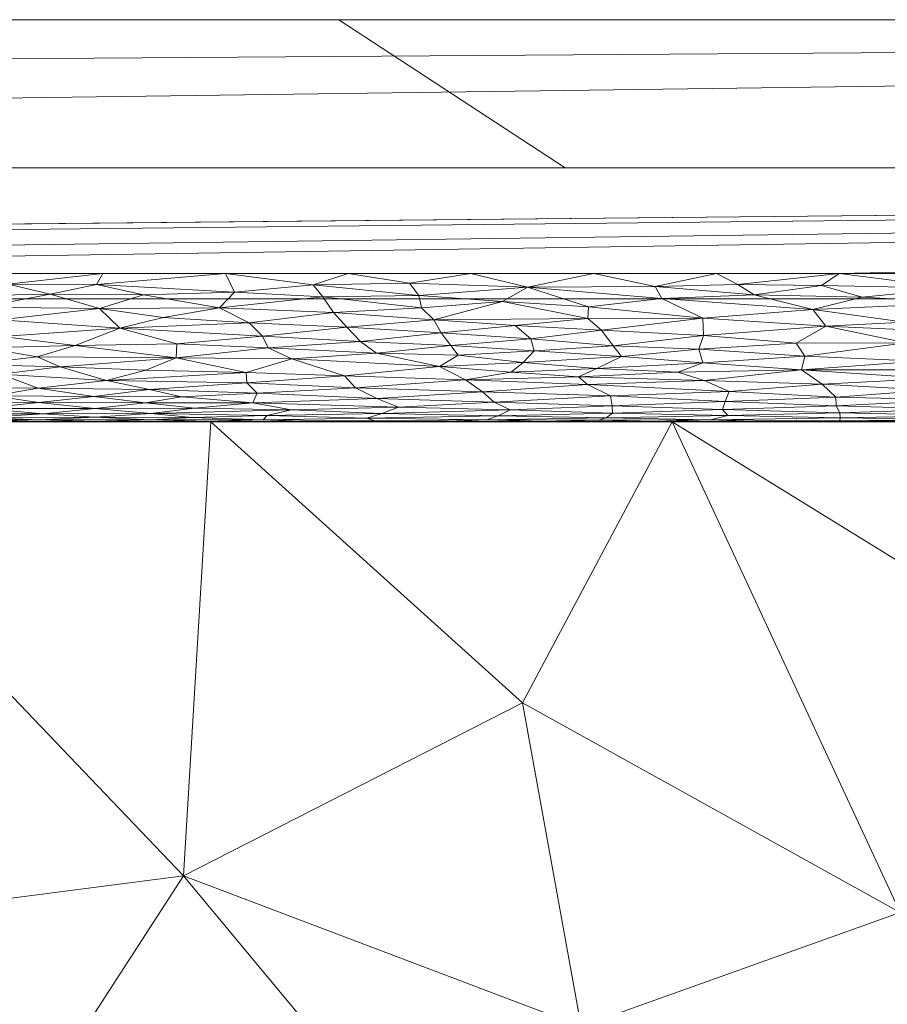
# Model space of a CAD drawing. Header units: millimetres. Extents: x -300 to 300, y 0 to 450.
# Tile 133 of 256: x -77 to -66, y 437 to 450. Entities that reach past the tile are written whole.
import ezdxf

# ---------------------------------------------------------------- set-up
doc = ezdxf.new("R2010")
doc.units = ezdxf.units.MM
doc.layers.add('A-GENM', color=13, linetype='Continuous')

# ---------------------------------------------------------------- blocks, each defined once
blk = doc.blocks.new('MODEL_CCAS0420-1080410R0 - MODEL_CCAS0420-1080410R0-453240-Preview')
at = {"layer": 'A-GENM', "lineweight": 9}
mesh = blk.add_polyface(dxfattribs=at)
corners = [(-296.159, -20, -110), (-295.657, -15.55, -110), (-294.177, -11.323, -110), (-291.793, -7.531, -110), (-288.625, -4.364, -110), (-284.831, -1.981, -110), (-280.602, -0.502, -110), (-276.147, 0, -110), (276.147, 0, -110), (280.596, -0.501, -110), (284.825, -1.978, -110), (288.619, -4.359, -110), (291.788, -7.525, -110), (294.174, -11.316, -110), (295.656, -15.545, -110), (296.159, -20, -110), (296.159, -426.171, -110), (295.658, -430.617, -110), (294.182, -434.842, -110), (291.802, -438.632, -110), (288.638, -441.797, -110), (284.848, -444.179, -110), (280.622, -445.657, -110), (276.171, -446.159, -110), (-276.171, -446.159, -110), (-280.617, -445.658, -110), (-284.842, -444.182, -110), (-288.632, -441.802, -110), (-291.797, -438.638, -110), (-294.179, -434.848, -110), (-295.657, -430.622, -110), (-296.159, -426.171, -110)]
mesh.append_faces([[corners[k] for k in face] for face in [(15, 12, 13, 14)]], dxfattribs={"vtx0": -1})
mesh.append_faces([[corners[k] for k in face] for face in [(16, 8, 15)]], dxfattribs={"vtx0": -1, "vtx1": -1})
mesh.append_faces([[corners[k] for k in face] for face in [(24, 31, 7, 8)]], dxfattribs={"vtx0": -1, "vtx1": -1, "vtx3": -1})
mesh.append_faces([[corners[k] for k in face] for face in [(31, 24, 25, 30), (18, 21, 22, 17), (17, 22, 23, 16)]], dxfattribs={"vtx0": -1, "vtx2": -1})
mesh.append_faces([[corners[k] for k in face] for face in [(0, 3, 4, 5), (0, 5, 6, 7)]], dxfattribs={"vtx0": -1, "vtx3": -1})
mesh.append_faces([[corners[k] for k in face] for face in [(28, 29, 27)]], dxfattribs={"vtx1": -1})
mesh.append_faces([[corners[k] for k in face] for face in [(25, 26, 30), (11, 12, 15, 10), (9, 10, 15, 8), (31, 0, 7)]], dxfattribs={"vtx1": -1, "vtx2": -1})
mesh.append_faces([[corners[k] for k in face] for face in [(23, 24, 8, 16)]], dxfattribs={"vtx1": -1, "vtx2": -1, "vtx3": -1})
mesh.append_faces([[corners[k] for k in face] for face in [(26, 27, 29, 30)]], dxfattribs={"vtx1": -1, "vtx3": -1})
mesh.append_faces([[corners[k] for k in face] for face in [(19, 20, 21, 18)]], dxfattribs={"vtx2": -1})
mesh.append_faces([[corners[k] for k in face] for face in [(0, 1, 2, 3)]], dxfattribs={"vtx3": -1})
mesh = blk.add_polyface(dxfattribs=at)
corners = [(-279.918, -2), (-292.651, -7.27), (-297.929, -20), (-297.929, -224.97), (-297.929, -429.94), (-292.661, -442.661), (-279.94, -447.929), (0, -447.929), (279.94, -447.929), (292.661, -442.661), (297.929, -429.94), (297.929, -224.97), (297.929, -20), (292.651, -7.27), (279.918, -2), (0, -2), (0, -3.5), (13.257, -3.5), (26.515, -3.5), (39.772, -3.5), (53.029, -3.5), (66.287, -3.5), (79.544, -3.5), (92.801, -3.5), (106.059, -3.5), (119.316, -3.5), (132.573, -3.5), (145.831, -3.5), (159.088, -3.5), (172.345, -3.5), (185.603, -3.5), (198.86, -3.5), (212.117, -3.5), (225.375, -3.5), (238.632, -3.5), (251.889, -3.5), (265.147, -3.5), (278.404, -3.5), (291.028, -7.487), (296.497, -19.511), (296.5, -32.769), (296.5, -46.026), (296.5, -59.283), (296.5, -72.541), (296.5, -85.798), (296.5, -99.055), (296.5, -112.313), (296.5, -125.57), (296.5, -138.827), (296.5, -152.085), (296.5, -165.342), (296.5, -178.599), (296.5, -191.857), (296.5, -205.114), (296.5, -218.371), (296.5, -231.629), (296.5, -244.886), (296.5, -258.143), (296.499, -271.401), (296.499, -284.658), (296.499, -297.915), (296.499, -311.173), (296.499, -324.43), (296.499, -337.687), (296.5, -350.945), (296.5, -364.202), (296.5, -377.459), (296.5, -390.717), (296.5, -403.974), (296.5, -417.231), (296.497, -430.489), (291.028, -442.513), (278.404, -446.5), (265.147, -446.5), (251.889, -446.5), (238.632, -446.5), (225.375, -446.5), (212.117, -446.5), (198.86, -446.5), (185.603, -446.5), (172.345, -446.5), (159.088, -446.5), (145.831, -446.5), (132.573, -446.5), (119.316, -446.5), (106.059, -446.5), (92.801, -446.5), (79.544, -446.5), (66.287, -446.5), (53.029, -446.5), (39.772, -446.5), (26.515, -446.5), (13.257, -446.5), (0, -446.5), (-12.926, -446.5), (-25.852, -446.5), (-38.777, -446.5), (-51.703, -446.5), (-64.629, -446.5), (-77.555, -446.5), (-90.48, -446.5), (-103.406, -446.5), (-116.332, -446.5), (-129.258, -446.5), (-142.183, -446.5), (-155.109, -446.5), (-168.035, -446.5), (-180.961, -446.5), (-193.887, -446.5), (-206.812, -446.5), (-219.738, -446.5), (-232.664, -446.5), (-245.59, -446.5), (-258.515, -446.5), (-271.441, -446.5), (-284.356, -445.968), (-294.544, -438.124), (-296.5, -425.35), (-296.5, -412.424), (-296.5, -399.498), (-296.5, -386.572), (-296.5, -373.646), (-296.5, -360.721), (-296.5, -347.795), (-296.499, -334.869), (-296.499, -321.943), (-296.499, -309.018), (-296.499, -296.092), (-296.499, -283.166), (-296.499, -270.24), (-296.5, -257.315), (-296.5, -244.389), (-296.5, -231.463), (-296.5, -218.537), (-296.5, -205.611), (-296.5, -192.686), (-296.5, -179.76), (-296.5, -166.834), (-296.5, -153.908), (-296.5, -140.983), (-296.5, -128.057), (-296.5, -115.131), (-296.5, -102.205), (-296.5, -89.28), (-296.5, -76.354), (-296.5, -63.428), (-296.5, -50.502), (-296.5, -37.576), (-296.5, -24.651), (-294.544, -11.876), (-284.356, -4.032), (-271.441, -3.5), (-258.515, -3.5), (-245.59, -3.5), (-232.664, -3.5), (-219.738, -3.5), (-206.812, -3.5), (-193.887, -3.5), (-180.961, -3.5), (-168.035, -3.5), (-155.109, -3.5), (-142.183, -3.5), (-129.258, -3.5), (-116.332, -3.5), (-103.406, -3.5), (-90.48, -3.5), (-77.555, -3.5), (-64.629, -3.5), (-51.703, -3.5), (-38.777, -3.5), (-25.852, -3.5), (-12.926, -3.5), (-294.538, -438.129), (-294.547, -438.108)]
mesh.append_faces([[corners[k] for k in face] for face in [(116, 172, 173)]])
mesh.append_faces([[corners[k] for k in face] for face in [(118, 4, 117), (6, 115, 5), (115, 6, 114), (7, 104, 6), (1, 150, 0), (151, 0, 150)]], dxfattribs={"vtx0": -1, "vtx1": -1})
mesh.append_faces([[corners[k] for k in face] for face in [(4, 124, 125), (7, 99, 100), (2, 148, 149), (149, 1, 2), (2, 141, 142), (0, 151, 152), (0, 160, 161, 15), (15, 165, 166), (15, 170, 171), (8, 81, 82, 7), (8, 72, 73), (11, 61, 62, 10), (12, 46, 47, 11), (38, 13, 14, 37), (13, 38, 39, 12)]], dxfattribs={"vtx0": -1, "vtx2": -1})
mesh.append_faces([[corners[k] for k in face] for face in [(4, 118, 119, 120), (4, 120, 121, 122), (3, 128, 129, 130), (3, 130, 131, 132), (3, 138, 139, 140), (0, 154, 155, 156), (0, 156, 157, 158), (15, 161, 162, 163), (15, 163, 164, 165), (8, 73, 74, 75), (7, 86, 87, 88), (7, 83, 84, 85), (10, 68, 69, 70), (11, 55, 56, 57), (14, 28, 29, 30), (14, 32, 33, 34), (15, 19, 20, 21), (12, 44, 45, 46), (11, 49, 50, 51), (11, 47, 48, 49), (12, 39, 40, 41)]], dxfattribs={"vtx0": -1, "vtx3": -1})
mesh.append_faces([[corners[k] for k in face] for face in [(123, 124, 4, 122), (127, 128, 3, 126), (113, 114, 6, 112), (111, 112, 6, 110), (109, 110, 6, 108), (107, 108, 6, 106), (96, 97, 7, 95), (105, 106, 6, 104), (103, 104, 7, 102), (101, 102, 7, 100), (98, 99, 7, 97), (94, 95, 7, 93), (135, 136, 3, 134), (137, 138, 3, 136), (133, 134, 3, 132), (145, 146, 2, 144), (147, 148, 2, 146), (143, 144, 2, 142), (149, 150, 1), (153, 154, 0, 152), (159, 160, 0, 158), (169, 170, 15, 168), (167, 168, 15, 166), (78, 79, 8, 77), (80, 81, 8, 79), (76, 77, 8, 75), (91, 92, 7, 90), (89, 90, 7, 88), (85, 86, 7), (82, 83, 7), (67, 68, 10, 66), (65, 66, 10, 64), (60, 61, 11, 59), (58, 59, 11, 57), (63, 64, 10, 62), (54, 55, 11, 53), (26, 27, 15, 25), (31, 32, 14, 30), (16, 17, 15, 171), (18, 19, 15, 17), (24, 25, 15, 23), (22, 23, 15, 21), (34, 35, 14), (52, 53, 11, 51), (36, 37, 14, 35), (42, 43, 12, 41), (43, 44, 12), (92, 93, 7)]], dxfattribs={"vtx1": -1, "vtx2": -1})
mesh.append_faces([[corners[k] for k in face] for face in [(3, 4, 125, 126), (2, 3, 140, 141), (71, 72, 8, 9), (70, 71, 9, 10), (27, 28, 14, 15)]], dxfattribs={"vtx1": -1, "vtx3": -1})
mesh.append_faces([[corners[k] for k in face] for face in [(4, 173, 117), (115, 172, 5)]], dxfattribs={"vtx2": -1})
mesh = blk.add_polyface(dxfattribs=at)
corners = [(62.31, -444.5, -4.988), (68.541, -444.5, -4.988), (60.826, -439.751, -16.196), (57.175, -427.758, -44.509), (49.336, -427.647, -44.774), (54.784, -433.256, -31.531), (64.34, -427.153, -45.937), (72.674, -427.512, -45.09), (66.187, -422.037, -58.016), (51.479, -422.037, -58.016), (63.558, -432.279, -33.836), (70.063, -432.269, -33.858), (48.728, -432.434, -33.471), (65.459, -437.877, -20.62), (69.77, -436.339, -24.25), (53.38, -439.287, -17.293), (58.833, -422.037, -58.016), (44.125, -422.038, -58.017), (60.256, -435.066, -27.255), (41.44, -428.05, -43.824), (44.281, -435.03, -27.345), (45.689, -440.097, -15.383), (43.617, -444.5, -4.989), (49.848, -444.5, -4.987), (56.079, -444.5, -4.988), (70.561, -440.709, -13.932)]
mesh.append_faces([[corners[k] for k in face] for face in [(17, 4, 9)]], dxfattribs={"vtx0": -1, "vtx1": -1})
mesh.append_faces([[corners[k] for k in face] for face in [(3, 4, 5), (6, 7, 8), (4, 3, 9), (10, 11, 6), (12, 5, 4), (13, 14, 10), (5, 12, 15), (16, 3, 6), (10, 18, 13), (19, 20, 12), (17, 19, 4), (21, 15, 20), (6, 3, 10), (18, 3, 5), (21, 23, 15), (2, 13, 18), (3, 18, 10), (2, 5, 15), (5, 2, 18), (2, 15, 24), (2, 1, 13), (10, 14, 11), (25, 14, 13), (1, 25, 13), (19, 12, 4), (15, 12, 20)]], dxfattribs={"vtx0": -1, "vtx1": -1, "vtx2": -1})
mesh.append_faces([[corners[k] for k in face] for face in [(3, 16, 9), (21, 22, 23), (2, 24, 0), (15, 23, 24)]], dxfattribs={"vtx0": -1, "vtx2": -1})
mesh.append_faces([[corners[k] for k in face] for face in [(0, 1, 2), (8, 16, 6)]], dxfattribs={"vtx1": -1, "vtx2": -1})
mesh = blk.add_polyface(dxfattribs=at)
corners = [(79.705, -427.665, -44.73), (87.521, -427.74, -44.554), (80.895, -422.038, -58.017), (86.106, -433.293, -31.443), (94.009, -433.443, -31.093), (101.734, -433.246, -31.563), (94.874, -427.642, -44.79), (92.63, -438.997, -17.979), (79.937, -437.751, -20.916), (81.003, -444.5, -4.989), (87.234, -444.5, -4.989), (88.249, -422.038, -58.017), (95.603, -422.04, -58.017), (78.301, -433.498, -30.957), (101.02, -438.946, -18.104), (73.541, -422.037, -58.016), (72.674, -427.512, -45.09), (75.142, -438.372, -19.451), (70.063, -432.269, -33.858), (85.304, -438.583, -18.952), (93.465, -444.5, -4.99), (69.77, -436.339, -24.25), (70.561, -440.709, -13.932), (68.541, -444.5, -4.988), (74.772, -444.5, -4.989), (64.34, -427.153, -45.937), (66.187, -422.037, -58.016), (99.696, -444.5, -4.99)]
mesh.append_faces([[corners[k] for k in face] for face in [(11, 6, 12), (15, 0, 2), (20, 19, 10)]], dxfattribs={"vtx0": -1, "vtx1": -1})
mesh.append_faces([[corners[k] for k in face] for face in [(0, 1, 2), (1, 0, 3), (4, 5, 6), (3, 7, 4), (4, 6, 1), (11, 1, 6), (13, 3, 0), (4, 7, 14), (3, 4, 1), (15, 16, 0), (0, 16, 13), (17, 13, 18), (19, 7, 3), (19, 20, 7), (10, 19, 8), (21, 22, 17), (21, 17, 18), (25, 18, 16), (13, 16, 18), (3, 13, 19), (8, 19, 13), (17, 22, 24), (13, 17, 8), (9, 8, 17)]], dxfattribs={"vtx0": -1, "vtx1": -1, "vtx2": -1})
mesh.append_faces([[corners[k] for k in face] for face in [(8, 9, 10), (1, 11, 2), (16, 15, 26), (17, 24, 9)]], dxfattribs={"vtx0": -1, "vtx2": -1})
mesh.append_faces([[corners[k] for k in face] for face in [(23, 24, 22), (20, 27, 7)]], dxfattribs={"vtx1": -1, "vtx2": -1})
mesh = blk.add_polyface(dxfattribs=at)
corners = [(31.155, -444.5, -4.992), (24.924, -444.5, -4.994), (30.233, -444.5, -2), (36.28, -444.5, -2), (93.465, -444.5, -4.99), (90.699, -444.5, -2), (96.746, -444.5, -2), (99.696, -444.5, -4.99), (112.158, -444.5, -5.006), (105.927, -444.5, -4.998), (108.839, -444.5, -2), (114.885, -444.5, -2), (6, -444.5, -4.998), (0, -444.5, -5), (0, -444.5, -3.5), (66.513, -444.5, -2), (72.559, -444.5, -2), (68.541, -444.5, -4.988), (24.186, -444.5, -2), (18.693, -444.5, -4.995), (18.14, -444.5, -2), (42.326, -444.5, -2), (48.373, -444.5, -2), (43.617, -444.5, -4.989), (37.386, -444.5, -4.99), (12.462, -444.5, -4.997), (12.093, -444.5, -2), (133.025, -444.5, -2), (139.072, -444.5, -2), (137.082, -444.5, -5.037), (130.851, -444.5, -5.029), (49.848, -444.5, -4.987), (54.419, -444.5, -2), (56.079, -444.5, -4.988), (0, -444.5, -2), (6.047, -444.5, -2), (102.792, -444.5, -2), (162.006, -444.5, -5.056), (155.775, -444.5, -5.054), (157.211, -444.5, -2), (163.258, -444.5, -2), (78.606, -444.5, -2), (84.652, -444.5, -2), (81.003, -444.5, -4.989), (74.772, -444.5, -4.989), (126.978, -444.5, -2), (124.62, -444.5, -5.021), (118.389, -444.5, -5.013), (120.932, -444.5, -2), (143.313, -444.5, -5.045), (145.118, -444.5, -2), (149.544, -444.5, -5.052), (87.234, -444.5, -4.989), (62.31, -444.5, -4.988), (60.466, -444.5, -2), (151.165, -444.5, -2)]
mesh.append_faces([[corners[k] for k in face] for face in [(15, 53, 54), (53, 15, 17), (52, 5, 4), (29, 28, 49), (39, 38, 55)]], dxfattribs={"vtx0": -1, "vtx1": -1})
mesh.append_faces([[corners[k] for k in face] for face in [(14, 35, 12)]], dxfattribs={"vtx0": -1, "vtx1": -1, "vtx2": -1})
mesh.append_faces([[corners[k] for k in face] for face in [(4, 5, 6, 7), (18, 1, 19, 20), (20, 19, 25, 26), (31, 22, 32, 33), (22, 31, 23), (1, 18, 2), (26, 25, 12, 35), (49, 28, 50, 51), (55, 38, 51, 50), (54, 53, 33, 32), (7, 6, 36), (48, 46, 47), (46, 48, 45)]], dxfattribs={"vtx0": -1, "vtx2": -1})
mesh.append_faces([[corners[k] for k in face] for face in [(15, 16, 17)]], dxfattribs={"vtx1": -1, "vtx2": -1})
mesh.append_faces([[corners[k] for k in face] for face in [(0, 1, 2, 3), (8, 9, 10, 11), (21, 22, 23, 24), (27, 28, 29, 30), (9, 7, 36, 10), (24, 0, 3, 21), (37, 38, 39, 40), (41, 42, 43, 44), (45, 27, 30, 46), (47, 8, 11, 48), (16, 41, 44, 17), (42, 5, 52, 43)]], dxfattribs={"vtx1": -1, "vtx3": -1})
mesh.append_faces([[corners[k] for k in face] for face in [(12, 13, 14), (14, 34, 35)]], dxfattribs={"vtx2": -1})
mesh = blk.add_polyface(dxfattribs=at)
corners = [(64.583, -444.585, -1.422), (64.755, -444.67, -1.194), (66.277, -444.62, -1.317), (67.791, -444.584, -1.425), (66.272, -444.553, -1.543), (66.329, -444.835, -0.892), (65.063, -444.929, -0.762), (66.513, -445.01, -0.665), (66.277, -444.513, -1.776), (64.72, -444.53, -1.654), (67.863, -444.665, -1.205), (66.324, -444.716, -1.097), (65.047, -445.084, -0.588), (65.385, -445.568, -0.237), (65.206, -445.32, -0.389), (63.619, -445.43, -0.316), (65.001, -444.5, -2), (64.245, -444.506, -1.839), (64.713, -444.795, -0.954), (63.502, -444.883, -0.823), (63.486, -445.031, -0.643), (66.794, -445.201, -0.481), (66.748, -445.385, -0.344), (66.864, -445.561, -0.241), (67.432, -446.214, -0.023), (66.639, -446.015, -0.065), (65.974, -446.184, -0.028), (64.744, -445.201, -0.481), (63.587, -445.22, -0.465), (67.454, -444.505, -1.853), (66.513, -444.5, -2), (63.599, -444.691, -1.146), (64.629, -446.106, -0.043), (64.725, -446.305, -0.011), (65.403, -445.844, -0.118), (64.01, -445.59, -0.226), (64.848, -445.719, -0.166), (66.465, -445.793, -0.136), (66.523, -446.338, -0.008), (66.287, -446.5), (64.63, -446.5), (67.654, -446.354, -0.006), (64.29, -445.871, -0.108)]
mesh.append_faces([[corners[k] for k in face] for face in [(39, 33, 40)]], dxfattribs={"vtx0": -1, "vtx1": -1})
mesh.append_faces([[corners[k] for k in face] for face in [(0, 1, 2), (2, 3, 4), (5, 6, 7), (8, 9, 4), (10, 2, 11), (2, 1, 11), (6, 12, 7), (13, 14, 15), (8, 16, 17), (4, 0, 2), (18, 5, 11), (18, 11, 1), (4, 9, 0), (6, 5, 18), (19, 6, 18), (12, 6, 20), (7, 12, 21), (14, 22, 21), (13, 23, 22), (24, 25, 26), (21, 12, 27), (14, 27, 28), (29, 30, 8), (31, 18, 1), (8, 17, 9), (32, 33, 26), (34, 32, 25), (35, 36, 13), (13, 22, 14), (13, 37, 23), (34, 37, 36), (26, 25, 32), (38, 24, 26), (33, 39, 38), (33, 38, 26), (39, 41, 38), (34, 36, 42), (37, 13, 36), (32, 34, 42), (25, 37, 34), (21, 27, 14), (20, 27, 12)]], dxfattribs={"vtx0": -1, "vtx1": -1, "vtx2": -1})
mesh.append_faces([[corners[k] for k in face] for face in [(8, 30, 16)]], dxfattribs={"vtx0": -1, "vtx2": -1})
mesh = blk.add_polyface(dxfattribs=at)
corners = [(66.329, -444.835, -0.892), (67.827, -444.776, -0.987), (66.324, -444.716, -1.097), (69.685, -445.004, -0.672), (67.77, -444.908, -0.789), (68.109, -445.058, -0.614), (68.68, -446.163, -0.032), (68.127, -445.898, -0.099), (66.639, -446.015, -0.065), (68.466, -445.172, -0.505), (69.804, -445.109, -0.563), (66.277, -444.62, -1.317), (67.863, -444.665, -1.205), (67.791, -444.584, -1.425), (66.513, -445.01, -0.665), (66.794, -445.201, -0.481), (68.118, -445.663, -0.19), (69.494, -445.739, -0.158), (69.351, -444.718, -1.091), (69.345, -444.616, -1.327), (68.024, -444.527, -1.674), (66.272, -444.553, -1.543), (68.778, -444.506, -1.839), (67.454, -444.505, -1.853), (66.277, -444.513, -1.776), (69.372, -444.849, -0.872), (68.127, -445.296, -0.406), (66.748, -445.385, -0.344), (68.182, -445.48, -0.286), (66.864, -445.561, -0.241), (67.654, -446.354, -0.006), (67.432, -446.214, -0.023), (66.523, -446.338, -0.008), (69.433, -444.552, -1.547), (68.024, -444.5, -2), (69.536, -444.5, -2), (66.513, -444.5, -2), (69.227, -445.382, -0.346), (69.557, -445.22, -0.465), (66.465, -445.793, -0.136), (68.772, -446.328, -0.008), (69.537, -444.521, -1.709), (69.601, -446.5), (67.944, -446.5), (66.287, -446.5), (69.338, -445.526, -0.26), (69.673, -446.054, -0.055)]
mesh.append_faces([[corners[k] for k in face] for face in [(36, 23, 34), (42, 40, 43)]], dxfattribs={"vtx0": -1, "vtx1": -1})
mesh.append_faces([[corners[k] for k in face] for face in [(0, 1, 2), (3, 4, 5), (6, 7, 8), (9, 10, 5), (11, 12, 13), (14, 15, 5), (16, 7, 17), (12, 2, 1), (18, 12, 1), (12, 19, 13), (4, 1, 0), (13, 20, 21), (22, 23, 20), (20, 24, 21), (4, 0, 14), (4, 14, 5), (25, 1, 4), (9, 15, 26), (27, 28, 26), (28, 29, 16), (30, 31, 32), (27, 29, 28), (13, 33, 20), (34, 23, 22), (20, 23, 24), (28, 37, 26), (9, 26, 38), (15, 27, 26), (29, 39, 16), (7, 16, 39), (8, 31, 6), (7, 39, 8), (31, 30, 40), (20, 41, 22), (6, 31, 40), (43, 40, 30), (16, 45, 28), (7, 6, 46), (15, 9, 5)]], dxfattribs={"vtx0": -1, "vtx1": -1, "vtx2": -1})
mesh.append_faces([[corners[k] for k in face] for face in [(22, 35, 34)]], dxfattribs={"vtx0": -1, "vtx2": -1})
mesh.append_faces([[corners[k] for k in face] for face in [(44, 43, 30)]], dxfattribs={"vtx1": -1, "vtx2": -1})
mesh = blk.add_polyface(dxfattribs=at)
corners = [(69.372, -444.849, -0.872), (67.77, -444.908, -0.789), (69.685, -445.004, -0.672), (69.338, -445.526, -0.26), (70.45, -445.62, -0.211), (70.405, -445.456, -0.3), (70.727, -444.663, -1.209), (69.345, -444.616, -1.327), (69.351, -444.718, -1.091), (69.537, -444.521, -1.709), (68.024, -444.527, -1.674), (69.433, -444.552, -1.547), (70.893, -444.583, -1.429), (67.863, -444.665, -1.205), (70.945, -444.766, -1.004), (69.673, -446.054, -0.055), (68.68, -446.163, -0.032), (70.495, -446.318, -0.01), (67.827, -444.776, -0.987), (71.103, -444.905, -0.793), (67.791, -444.584, -1.425), (68.127, -445.296, -0.406), (69.227, -445.382, -0.346), (69.557, -445.22, -0.465), (71.759, -445.876, -0.107), (70.66, -445.798, -0.134), (69.679, -445.895, -0.1), (70.292, -444.506, -1.839), (71.048, -444.527, -1.675), (71.333, -445.065, -0.606), (70.717, -445.17, -0.507), (69.804, -445.109, -0.563), (71.047, -444.5, -2), (69.536, -444.5, -2), (68.778, -444.506, -1.839), (68.118, -445.663, -0.19), (69.494, -445.739, -0.158), (68.127, -445.898, -0.099), (68.772, -446.328, -0.008), (69.601, -446.5), (71.258, -446.5), (68.182, -445.48, -0.286), (70.554, -445.299, -0.404), (70.833, -446.125, -0.039), (68.109, -445.058, -0.614), (68.466, -445.172, -0.505)]
mesh.append_faces([[corners[k] for k in face] for face in [(0, 1, 2), (3, 4, 5), (6, 7, 8), (9, 10, 11), (7, 6, 12), (11, 7, 12), (7, 13, 8), (0, 14, 8), (15, 16, 17), (0, 8, 18), (8, 14, 6), (0, 2, 19), (11, 20, 7), (21, 22, 23), (5, 22, 3), (24, 25, 26), (27, 9, 28), (28, 11, 12), (0, 19, 14), (19, 2, 29), (30, 31, 23), (34, 27, 33), (27, 34, 9), (35, 36, 3), (26, 37, 15), (28, 9, 11), (17, 38, 39), (3, 22, 41), (22, 5, 42), (4, 3, 36), (36, 25, 4), (26, 25, 36), (37, 26, 36), (26, 15, 43), (42, 23, 22), (31, 29, 2), (23, 42, 30), (29, 31, 30), (44, 31, 2), (17, 43, 15), (17, 16, 38), (31, 45, 23)]], dxfattribs={"vtx0": -1, "vtx1": -1, "vtx2": -1})
mesh.append_faces([[corners[k] for k in face] for face in [(27, 32, 33), (17, 39, 40)]], dxfattribs={"vtx0": -1, "vtx2": -1})
mesh = blk.add_polyface(dxfattribs=at)
corners = [(71.103, -444.905, -0.793), (72.816, -444.957, -0.727), (72.529, -444.816, -0.921), (71.429, -445.398, -0.336), (70.554, -445.299, -0.404), (70.405, -445.456, -0.3), (72.665, -444.551, -1.549), (72.559, -444.515, -1.758), (71.048, -444.527, -1.675), (70.945, -444.766, -1.004), (72.235, -444.7, -1.128), (71.659, -445.702, -0.173), (71.532, -445.532, -0.256), (70.45, -445.62, -0.211), (72.965, -445.123, -0.55), (71.333, -445.065, -0.606), (71.558, -444.505, -1.857), (72.559, -444.5, -2), (71.047, -444.5, -2), (70.727, -444.663, -1.209), (72.464, -444.614, -1.333), (71.682, -445.246, -0.444), (70.717, -445.17, -0.507), (72.535, -445.428, -0.317), (71.928, -446.039, -0.059), (70.833, -446.125, -0.039), (71.961, -446.203, -0.025), (72.933, -445.777, -0.142), (72.749, -445.586, -0.228), (73.39, -446.349, -0.007), (72.087, -446.371, -0.005), (71.258, -446.5), (70.495, -446.318, -0.01), (70.893, -444.583, -1.429), (70.292, -444.506, -1.839), (72.915, -446.5), (70.66, -445.798, -0.134), (71.759, -445.876, -0.107), (73.114, -445.975, -0.076), (69.679, -445.895, -0.1), (73.259, -446.185, -0.028)]
mesh.append_faces([[corners[k] for k in face] for face in [(0, 1, 2), (3, 4, 5), (6, 7, 8), (9, 2, 10), (11, 12, 13), (14, 1, 15), (19, 10, 20), (7, 16, 8), (0, 15, 1), (21, 22, 4), (12, 23, 3), (24, 25, 26), (11, 27, 28), (29, 26, 30), (31, 30, 32), (10, 19, 9), (33, 19, 20), (6, 33, 20), (9, 0, 2), (15, 21, 14), (28, 23, 12), (33, 6, 8), (18, 34, 16), (32, 26, 25), (8, 16, 34), (17, 16, 7), (11, 36, 37), (12, 5, 13), (27, 11, 37), (28, 12, 11), (12, 3, 5), (38, 27, 37), (37, 24, 38), (13, 36, 11), (23, 21, 3), (4, 3, 21), (22, 21, 15), (37, 39, 25), (40, 24, 26), (37, 25, 24), (32, 30, 26)]], dxfattribs={"vtx0": -1, "vtx1": -1, "vtx2": -1})
mesh.append_faces([[corners[k] for k in face] for face in [(16, 17, 18)]], dxfattribs={"vtx0": -1, "vtx2": -1})
mesh.append_faces([[corners[k] for k in face] for face in [(31, 35, 30)]], dxfattribs={"vtx1": -1, "vtx2": -1})
mesh = blk.add_polyface(dxfattribs=at)
corners = [(72.464, -444.614, -1.333), (73.686, -444.664, -1.206), (74.012, -444.587, -1.415), (75.229, -445.551, -0.246), (73.999, -445.498, -0.275), (74.072, -445.658, -0.193), (74.827, -444.506, -1.839), (73.561, -444.505, -1.857), (74.067, -444.527, -1.674), (72.665, -444.551, -1.549), (73.678, -445.349, -0.368), (72.965, -445.123, -0.55), (71.682, -445.246, -0.444), (72.235, -444.7, -1.128), (74.286, -445.026, -0.648), (72.816, -444.957, -0.727), (74.146, -444.887, -0.817), (74.254, -445.838, -0.119), (72.933, -445.777, -0.142), (73.114, -445.975, -0.076), (74.573, -446.5), (74.453, -446.252, -0.018), (73.39, -446.349, -0.007), (74.655, -446.039, -0.059), (74.206, -444.756, -1.021), (72.529, -444.816, -0.921), (75.6, -444.935, -0.754), (72.749, -445.586, -0.228), (75.238, -445.365, -0.357), (75.583, -444.612, -1.34), (72.559, -444.515, -1.758), (74.071, -444.5, -2), (72.559, -444.5, -2), (75.029, -444.558, -1.522), (74.991, -444.684, -1.162), (75.166, -444.838, -0.888), (74.293, -445.165, -0.512), (72.535, -445.428, -0.317), (73.259, -446.185, -0.028), (71.961, -446.203, -0.025), (72.087, -446.371, -0.005), (72.915, -446.5), (71.928, -446.039, -0.059)]
mesh.append_faces([[corners[k] for k in face] for face in [(32, 7, 31)]], dxfattribs={"vtx0": -1, "vtx1": -1})
mesh.append_faces([[corners[k] for k in face] for face in [(0, 1, 2), (3, 4, 5), (6, 7, 8), (9, 0, 2), (10, 11, 12), (13, 1, 0), (11, 14, 15), (14, 16, 15), (17, 18, 19), (20, 21, 22), (23, 17, 19), (1, 13, 24), (16, 25, 15), (24, 13, 25), (14, 26, 16), (4, 27, 5), (10, 4, 28), (2, 1, 29), (9, 2, 8), (30, 9, 8), (31, 7, 6), (30, 7, 32), (33, 8, 2), (34, 29, 1), (35, 24, 16), (36, 14, 11), (25, 16, 24), (24, 34, 1), (8, 7, 30), (11, 10, 36), (28, 36, 10), (4, 37, 27), (10, 12, 37), (18, 17, 5), (38, 39, 22), (38, 23, 19), (23, 38, 21), (22, 40, 41), (22, 21, 38), (42, 38, 19), (18, 5, 27), (4, 10, 37)]], dxfattribs={"vtx0": -1, "vtx1": -1, "vtx2": -1})
mesh.append_faces([[corners[k] for k in face] for face in [(22, 41, 20)]], dxfattribs={"vtx0": -1, "vtx2": -1})
mesh = blk.add_polyface(dxfattribs=at)
corners = [(76.338, -444.506, -1.839), (75.58, -444.527, -1.674), (77.092, -444.527, -1.674), (76.34, -444.561, -1.507), (74.655, -446.039, -0.059), (76.274, -446.029, -0.061), (75.418, -445.91, -0.095), (75.229, -445.551, -0.246), (74.072, -445.658, -0.193), (76.002, -445.766, -0.147), (74.071, -444.5, -2), (74.827, -444.506, -1.839), (75.582, -444.5, -2), (74.293, -445.165, -0.512), (75.649, -445.197, -0.484), (76.18, -445.058, -0.613), (74.206, -444.756, -1.021), (75.653, -444.758, -1.017), (74.991, -444.684, -1.162), (75.583, -444.612, -1.34), (75.029, -444.558, -1.522), (74.067, -444.527, -1.674), (77.038, -444.61, -1.344), (77.094, -444.5, -2), (76.339, -444.678, -1.175), (75.166, -444.838, -0.888), (76.353, -444.843, -0.881), (74.286, -445.026, -0.648), (75.6, -444.935, -0.754), (77.102, -444.953, -0.731), (76.806, -445.242, -0.447), (74.254, -445.838, -0.119), (74.146, -444.887, -0.817), (74.012, -444.587, -1.415), (75.683, -446.216, -0.023), (74.453, -446.252, -0.018), (76.317, -446.353, -0.006), (76.942, -446.225, -0.021), (76.23, -446.5), (74.573, -446.5), (75.238, -445.365, -0.357), (73.999, -445.498, -0.275), (76.604, -445.531, -0.257), (77.116, -445.378, -0.349)]
mesh.append_faces([[corners[k] for k in face] for face in [(10, 11, 12), (38, 36, 39)]], dxfattribs={"vtx0": -1, "vtx1": -1})
mesh.append_faces([[corners[k] for k in face] for face in [(0, 1, 2), (1, 3, 2), (4, 5, 6), (7, 8, 9), (0, 12, 11), (13, 14, 15), (16, 17, 18), (19, 3, 20), (1, 11, 21), (11, 1, 0), (1, 20, 3), (22, 3, 19), (24, 22, 19), (24, 18, 17), (17, 25, 26), (27, 13, 15), (28, 26, 25), (19, 18, 24), (28, 15, 29), (27, 15, 28), (15, 14, 30), (31, 4, 6), (16, 25, 17), (28, 25, 32), (21, 20, 1), (19, 20, 33), (34, 4, 35), (36, 34, 35), (34, 36, 37), (37, 5, 34), (4, 34, 5), (36, 35, 39), (9, 8, 31), (40, 41, 7), (40, 7, 42), (13, 40, 14), (40, 30, 14), (40, 42, 43), (9, 42, 7), (5, 9, 6), (31, 6, 9)]], dxfattribs={"vtx0": -1, "vtx1": -1, "vtx2": -1})
mesh.append_faces([[corners[k] for k in face] for face in [(23, 12, 0)]], dxfattribs={"vtx1": -1, "vtx2": -1})
mesh = blk.add_polyface(dxfattribs=at)
corners = [(75.653, -444.758, -1.017), (77.101, -444.761, -1.013), (76.339, -444.678, -1.175), (77.511, -446.359, -0.006), (76.317, -446.353, -0.006), (76.23, -446.5), (78.606, -444.971, -0.71), (77.102, -444.953, -0.731), (77.614, -445.143, -0.531), (76.353, -444.843, -0.881), (77.116, -445.378, -0.349), (77.83, -445.5, -0.274), (78.003, -445.274, -0.423), (77.846, -444.559, -1.515), (77.038, -444.61, -1.344), (78.494, -444.609, -1.349), (77.853, -444.678, -1.176), (77.707, -444.851, -0.869), (78.475, -444.766, -1.004), (76.274, -446.029, -0.061), (77.62, -445.877, -0.106), (76.002, -445.766, -0.147), (76.604, -445.531, -0.257), (77.592, -445.65, -0.196), (77.887, -446.5), (77.851, -444.506, -1.839), (76.338, -444.506, -1.839), (77.092, -444.527, -1.674), (77.094, -444.5, -2), (78.605, -444.527, -1.674), (76.34, -444.561, -1.507), (78.606, -444.5, -2), (75.6, -444.935, -0.754), (76.18, -445.058, -0.613), (76.806, -445.242, -0.447), (78.686, -445.177, -0.501), (75.238, -445.365, -0.357), (79.182, -445.764, -0.147), (78.596, -446.192, -0.027), (77.865, -446.047, -0.057), (76.942, -446.225, -0.021), (79.102, -445.978, -0.075), (78.715, -446.365, -0.005), (79.256, -445.537, -0.253)]
mesh.append_faces([[corners[k] for k in face] for face in [(28, 25, 31)]], dxfattribs={"vtx0": -1, "vtx1": -1})
mesh.append_faces([[corners[k] for k in face] for face in [(0, 1, 2), (3, 4, 5), (6, 7, 8), (0, 9, 1), (10, 11, 12), (13, 14, 15), (2, 1, 16), (17, 1, 9), (16, 15, 14), (18, 1, 17), (19, 20, 21), (22, 23, 11), (25, 26, 27), (25, 28, 26), (27, 29, 25), (13, 29, 27), (30, 14, 13), (30, 13, 27), (14, 2, 16), (18, 16, 1), (7, 9, 32), (9, 7, 17), (7, 33, 8), (8, 34, 12), (8, 12, 35), (34, 36, 10), (10, 22, 11), (7, 6, 17), (20, 37, 23), (21, 20, 23), (38, 39, 40), (21, 23, 22), (39, 41, 20), (3, 24, 42), (20, 19, 39), (40, 39, 19), (3, 38, 40), (38, 3, 42), (3, 40, 4), (8, 33, 34), (10, 12, 34), (23, 43, 11)]], dxfattribs={"vtx0": -1, "vtx1": -1, "vtx2": -1})
mesh.append_faces([[corners[k] for k in face] for face in [(5, 24, 3)]], dxfattribs={"vtx1": -1, "vtx2": -1})
mesh = blk.add_polyface(dxfattribs=at)
corners = [(-279.94, -449.928, -2.07), (-278.055, -448.043, -56.035), (-276.171, -446.159, -110), (276.171, -446.159, -110), (278.055, -448.043, -56.035), (279.94, -449.928, -2.07), (0, -449.928, -2.07)]
mesh.append_faces([[corners[k] for k in face] for face in [(6, 1, 2, 3)]], dxfattribs={"vtx0": -1, "vtx3": -1})
mesh.append_faces([[corners[k] for k in face] for face in [(3, 4, 6)]], dxfattribs={"vtx1": -1, "vtx2": -1})
mesh.append_faces([[corners[k] for k in face] for face in [(4, 5, 6), (6, 0, 1)]], dxfattribs={"vtx2": -1})
mesh = blk.add_polyface(dxfattribs=at)
corners = [(-279.94, -449.928, -2.07), (0, -449.928, -2.07), (279.94, -449.928, -2.07), (279.94, -449.368, -0.611), (279.94, -447.929), (0, -447.929), (-279.94, -447.929), (-279.94, -449.368, -0.611), (146.089, -449.928, -2.07), (139.97, -447.929), (209.955, -447.929), (246.477, -447.929), (73.044, -449.928, -2.07), (213.014, -449.928, -2.07), (69.985, -447.929), (246.477, -449.928, -2.07), (-146.089, -447.929), (-139.97, -449.928, -2.07), (-209.955, -449.928, -2.07), (-246.477, -449.928, -2.07), (-73.044, -447.929), (-213.014, -447.929), (-69.985, -449.928, -2.07), (-246.477, -447.929), (36.522, -449.928, -2.07), (34.992, -447.929), (52.489, -447.929), (-34.992, -449.928, -2.07), (-36.522, -447.929), (-18.261, -447.929), (263.208, -447.929), (109.567, -449.928, -2.07), (104.977, -447.929), (122.474, -447.929), (-263.208, -449.928, -2.07), (-104.977, -449.928, -2.07), (-109.566, -447.929), (-91.305, -447.929), (174.962, -447.929), (179.551, -449.928, -2.07), (162.82, -449.928, -2.07), (-179.551, -447.929), (-174.962, -449.928, -2.07), (-192.459, -449.928, -2.07), (127.828, -449.928, -2.07), (18.261, -449.928, -2.07), (17.496, -447.929), (229.746, -449.928, -2.07), (228.216, -447.929), (-229.746, -447.929), (-228.216, -449.928, -2.07), (-54.783, -447.929), (-52.489, -449.928, -2.07), (87.481, -447.929), (91.305, -449.928, -2.07), (-127.828, -447.929), (-122.474, -449.928, -2.07), (196.283, -449.928, -2.07), (192.459, -447.929), (-157.466, -449.928, -2.07), (-162.82, -447.929), (54.783, -449.928, -2.07), (-17.496, -449.928, -2.07), (263.208, -449.928, -2.07), (-263.208, -447.929), (-87.481, -449.928, -2.07), (157.466, -447.929), (-196.283, -447.929)]
mesh.append_faces([[corners[k] for k in face] for face in [(44, 33, 31), (45, 46, 1), (49, 50, 21), (51, 52, 28), (53, 54, 32), (55, 56, 36), (57, 58, 39), (59, 60, 42)]], dxfattribs={"vtx0": -1, "vtx1": -1})
mesh.append_faces([[corners[k] for k in face] for face in [(34, 64, 7), (30, 63, 3)]], dxfattribs={"vtx0": -1, "vtx1": -1, "vtx2": -1})
mesh.append_faces([[corners[k] for k in face] for face in [(5, 62, 1, 46), (42, 60, 41, 43), (19, 23, 64, 34), (32, 54, 31, 33), (18, 67, 21, 50), (28, 52, 27, 29), (39, 58, 38, 40), (36, 56, 35, 37), (62, 5, 29, 27), (67, 18, 43, 41), (37, 35, 65), (40, 38, 66)]], dxfattribs={"vtx0": -1, "vtx2": -1})
mesh.append_faces([[corners[k] for k in face] for face in [(2, 3, 63)]], dxfattribs={"vtx1": -1})
mesh.append_faces([[corners[k] for k in face] for face in [(25, 46, 45, 24), (9, 33, 44, 8), (48, 10, 13, 47), (11, 48, 47, 15), (66, 9, 8, 40), (19, 50, 49, 23), (20, 37, 65, 22), (26, 25, 24, 61), (14, 26, 61, 12), (22, 52, 51, 20), (30, 11, 15, 63), (12, 54, 53, 14), (17, 56, 55, 16), (10, 58, 57, 13), (16, 60, 59, 17)]], dxfattribs={"vtx1": -1, "vtx3": -1})
mesh.append_faces([[corners[k] for k in face] for face in [(3, 4, 30), (64, 6, 7), (7, 0, 34)]], dxfattribs={"vtx2": -1})

msp = doc.modelspace()

# ---------------------------------------------------------------- block references
at = {"layer": 'A-GENM', "lineweight": 9, "rotation": 180}
msp.add_blockref('MODEL_CCAS0420-1080410R0 - MODEL_CCAS0420-1080410R0-453240-Preview', (0, 0, 850), dxfattribs=at)

doc.saveas('drawing.dxf')
